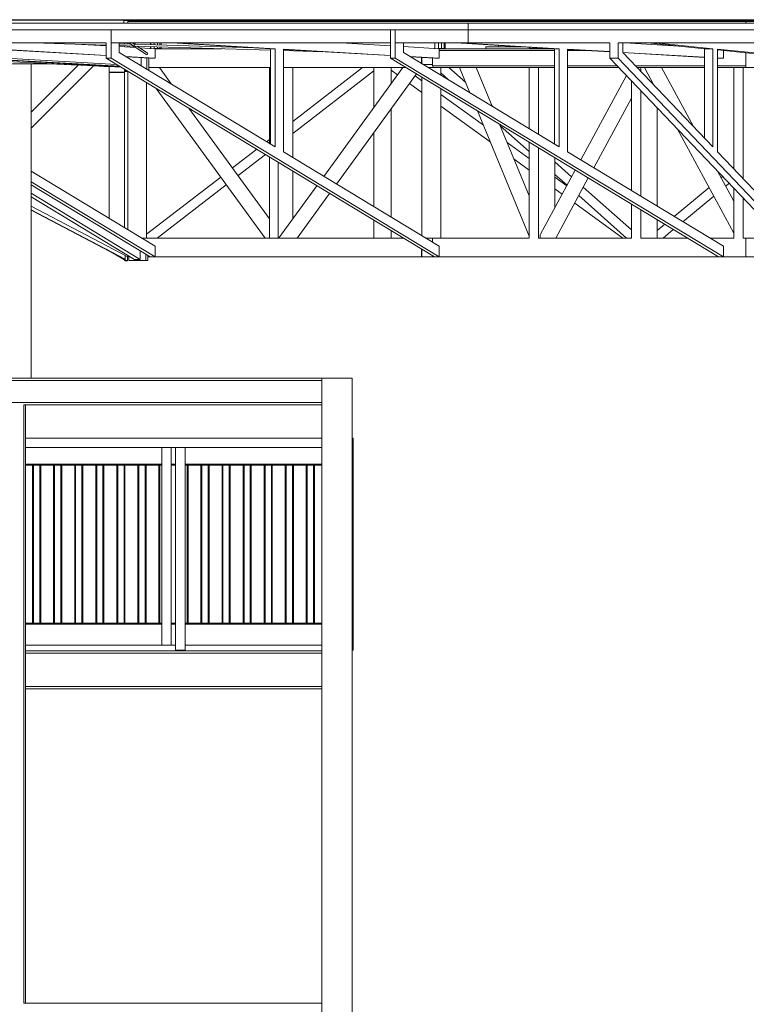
# Model space of a CAD drawing. Header units: centimetres. Extents: x -1589 to 108054, y -205274 to 31709.
# Tile 66 of 256: x 372 to 756, y -4440 to -3920. Entities that reach past the tile are written whole.
import ezdxf

# ---------------------------------------------------------------- set-up
doc = ezdxf.new("R2010")
doc.units = ezdxf.units.CM
doc.header["$LTSCALE"] = 0.01
doc.header["$MEASUREMENT"] = 0
for name, color, linetype, lineweight in [('2_barierki.ISTN_Nr_pióra__1', 8, 'Continuous', 0), ('2_lądowisko_IFC.ISTN_Nr_pióra__1', 8, 'Continuous', 9), ('2_stropy.K_IR_Nr_pióra__1', 8, 'Continuous', 9), ('Nowe_2_kładka_IFC.K_IR_Nr_pióra__84', 7, 'Continuous', 15), ('Nowe_2_stropy.K_IR_Nr_pióra__89', 7, 'Continuous', 9), ('Nowe_3_lądowisko.K_IR_Nr_pióra__84', 7, 'Continuous', 15)]:
    doc.layers.add(name, color=color, linetype=linetype, lineweight=lineweight)

msp = doc.modelspace()

# ---------------------------------------------------------------- linework, layer by layer
at = {"layer": '2_barierki.ISTN_Nr_pióra__1', "color": 8, "linetype": 'Continuous', "lineweight": 5, "ltscale": 0.1}
for p, q in [((375.2004, -4140.69177), (531.7004, -4140.69177)), ((548.26488, -4140.69177), (547.7004, -4140.69177)), ((548.26488, -4145.69177), (548.26488, -4140.69177)), ((375.2004, -4145.69177), (447.23587, -4145.69177)), ((447.23587, -4145.69177), (452.23587, -4145.69177)), ((447.23587, -4250.05833), (447.23587, -4145.69177)), ((452.23587, -4145.69177), (454.52407, -4145.69177)), ((452.23587, -4250.05833), (452.23587, -4145.69177)), ((454.52407, -4145.69177), (459.52407, -4145.69177)), ((454.52407, -4252.69177), (454.52407, -4145.69177)), ((459.52407, -4145.69177), (531.7004, -4145.69177)), ((459.52407, -4252.69177), (459.52407, -4145.69177)), ((547.7004, -4145.69177), (548.26488, -4145.69177)), ((548.26488, -4252.69177), (548.26488, -4145.69177)), ((375.2004, -4154.44177), (447.23587, -4154.44177)), ((375.2004, -4154.94177), (378.99629, -4154.94177)), ((378.99629, -4154.69177), (379.49629, -4154.69177)), ((378.99629, -4238.69177), (378.99629, -4154.69177)), ((379.49629, -4238.69177), (379.49629, -4154.69177)), ((379.49629, -4154.94177), (382.81921, -4154.94177)), ((382.81921, -4154.69177), (383.31921, -4154.69177)), ((382.81921, -4154.94177), (382.81921, -4154.69177)), ((382.81921, -4154.94177), (383.31921, -4154.94177)), ((382.81921, -4238.44177), (382.81921, -4154.94177)), ((383.31921, -4154.94177), (383.31921, -4154.69177)), ((383.31921, -4154.94177), (390.1074, -4154.94177)), ((383.31921, -4238.44177), (383.31921, -4154.94177)), ((390.1074, -4154.69177), (390.6074, -4154.69177)), ((390.1074, -4238.69177), (390.1074, -4154.69177)), ((390.6074, -4238.69177), (390.6074, -4154.69177)), ((390.6074, -4154.94177), (393.93032, -4154.94177)), ((393.93032, -4154.69177), (394.43032, -4154.69177)), ((393.93032, -4154.94177), (393.93032, -4154.69177)), ((393.93032, -4154.94177), (394.43032, -4154.94177)), ((393.93032, -4238.44177), (393.93032, -4154.94177)), ((394.43032, -4154.94177), (394.43032, -4154.69177)), ((394.43032, -4154.94177), (401.21851, -4154.94177)), ((394.43032, -4238.44177), (394.43032, -4154.94177)), ((401.21851, -4154.69177), (401.71851, -4154.69177)), ((401.21851, -4238.69177), (401.21851, -4154.69177)), ((401.71851, -4238.69177), (401.71851, -4154.69177)), ((401.71851, -4154.94177), (405.04143, -4154.94177)), ((405.04143, -4154.69177), (405.54143, -4154.69177)), ((405.04143, -4154.94177), (405.04143, -4154.69177)), ((405.04143, -4154.94177), (405.54143, -4154.94177)), ((405.04143, -4238.44177), (405.04143, -4154.94177)), ((405.54143, -4154.94177), (405.54143, -4154.69177)), ((405.54143, -4154.94177), (412.32962, -4154.94177)), ((405.54143, -4238.44177), (405.54143, -4154.94177)), ((412.32962, -4154.69177), (412.82962, -4154.69177)), ((412.32962, -4238.69177), (412.32962, -4154.69177)), ((412.82962, -4238.69177), (412.82962, -4154.69177)), ((412.82962, -4154.94177), (416.15254, -4154.94177)), ((416.15254, -4154.69177), (416.65254, -4154.69177)), ((416.15254, -4154.94177), (416.15254, -4154.69177)), ((416.15254, -4154.94177), (416.65254, -4154.94177)), ((416.15254, -4238.44177), (416.15254, -4154.94177)), ((416.65254, -4154.94177), (416.65254, -4154.69177)), ((416.65254, -4154.94177), (423.44073, -4154.94177)), ((416.65254, -4238.44177), (416.65254, -4154.94177)), ((423.44073, -4154.69177), (423.94073, -4154.69177)), ((423.44073, -4238.69177), (423.44073, -4154.69177)), ((423.94073, -4238.69177), (423.94073, -4154.69177)), ((423.94073, -4154.94177), (427.26365, -4154.94177)), ((427.26365, -4154.69177), (427.76365, -4154.69177)), ((427.26365, -4154.94177), (427.26365, -4154.69177)), ((427.26365, -4154.94177), (427.76365, -4154.94177)), ((427.26365, -4238.44177), (427.26365, -4154.94177)), ((427.76365, -4154.94177), (427.76365, -4154.69177)), ((427.76365, -4154.94177), (434.55184, -4154.94177)), ((427.76365, -4238.44177), (427.76365, -4154.94177)), ((434.55184, -4154.69177), (435.05184, -4154.69177)), ((434.55184, -4238.69177), (434.55184, -4154.69177)), ((435.05184, -4238.69177), (435.05184, -4154.69177)), ((435.05184, -4154.94177), (438.37476, -4154.94177)), ((438.37476, -4154.69177), (438.87476, -4154.69177)), ((438.37476, -4154.94177), (438.37476, -4154.69177)), ((438.37476, -4154.94177), (438.87476, -4154.94177)), ((438.37476, -4238.44177), (438.37476, -4154.94177)), ((438.87476, -4154.94177), (438.87476, -4154.69177)), ((438.87476, -4154.94177), (445.66295, -4154.94177)), ((438.87476, -4238.44177), (438.87476, -4154.94177)), ((445.66295, -4154.69177), (446.16295, -4154.69177)), ((445.66295, -4238.69177), (445.66295, -4154.69177)), ((446.16295, -4238.69177), (446.16295, -4154.69177)), ((446.16295, -4154.94177), (447.23587, -4154.94177)), ((452.23587, -4154.44177), (454.52407, -4154.44177)), ((452.23587, -4154.94177), (454.52407, -4154.94177)), ((459.52407, -4154.44177), (531.7004, -4154.44177)), ((459.52407, -4154.94177), (460.59699, -4154.94177)), ((460.59699, -4154.69177), (461.09699, -4154.69177)), ((460.59699, -4154.94177), (460.59699, -4154.69177)), ((460.59699, -4154.94177), (461.09699, -4154.94177)), ((460.59699, -4238.44177), (460.59699, -4154.94177)), ((461.09699, -4154.94177), (461.09699, -4154.69177)), ((461.09699, -4154.94177), (467.88517, -4154.94177)), ((461.09699, -4238.44177), (461.09699, -4154.94177)), ((467.88517, -4154.69177), (468.38517, -4154.69177)), ((467.88517, -4238.69177), (467.88517, -4154.69177)), ((468.38517, -4238.69177), (468.38517, -4154.69177)), ((468.38517, -4154.94177), (471.7081, -4154.94177)), ((471.7081, -4154.69177), (472.2081, -4154.69177)), ((471.7081, -4154.94177), (471.7081, -4154.69177)), ((471.7081, -4154.94177), (472.2081, -4154.94177)), ((471.7081, -4238.44177), (471.7081, -4154.94177)), ((472.2081, -4154.94177), (472.2081, -4154.69177)), ((472.2081, -4154.94177), (478.99629, -4154.94177)), ((472.2081, -4238.44177), (472.2081, -4154.94177)), ((478.99629, -4154.69177), (479.49629, -4154.69177)), ((478.99629, -4238.69177), (478.99629, -4154.69177)), ((479.49629, -4238.69177), (479.49629, -4154.69177)), ((479.49629, -4154.94177), (482.81921, -4154.94177)), ((482.81921, -4154.69177), (483.31921, -4154.69177)), ((482.81921, -4154.94177), (482.81921, -4154.69177)), ((482.81921, -4154.94177), (483.31921, -4154.94177)), ((482.81921, -4238.44177), (482.81921, -4154.94177)), ((483.31921, -4154.94177), (483.31921, -4154.69177)), ((483.31921, -4154.94177), (490.1074, -4154.94177)), ((483.31921, -4238.44177), (483.31921, -4154.94177)), ((490.1074, -4154.69177), (490.6074, -4154.69177)), ((490.1074, -4238.69177), (490.1074, -4154.69177)), ((490.6074, -4238.69177), (490.6074, -4154.69177)), ((490.6074, -4154.94177), (493.93032, -4154.94177)), ((493.93032, -4154.69177), (494.43032, -4154.69177)), ((493.93032, -4154.94177), (493.93032, -4154.69177)), ((493.93032, -4154.94177), (494.43032, -4154.94177)), ((493.93032, -4238.44177), (493.93032, -4154.94177)), ((494.43032, -4154.94177), (494.43032, -4154.69177)), ((494.43032, -4154.94177), (501.21851, -4154.94177)), ((494.43032, -4238.44177), (494.43032, -4154.94177)), ((501.21851, -4154.69177), (501.71851, -4154.69177)), ((501.21851, -4238.69177), (501.21851, -4154.69177)), ((501.71851, -4238.69177), (501.71851, -4154.69177)), ((501.71851, -4154.94177), (505.04143, -4154.94177)), ((505.04143, -4154.69177), (505.54143, -4154.69177)), ((505.04143, -4154.94177), (505.04143, -4154.69177)), ((505.04143, -4154.94177), (505.54143, -4154.94177)), ((505.04143, -4238.44177), (505.04143, -4154.94177)), ((505.54143, -4154.94177), (505.54143, -4154.69177)), ((505.54143, -4154.94177), (512.32962, -4154.94177)), ((505.54143, -4238.44177), (505.54143, -4154.94177)), ((512.32962, -4154.69177), (512.82962, -4154.69177)), ((512.32962, -4238.69177), (512.32962, -4154.69177)), ((512.82962, -4238.69177), (512.82962, -4154.69177)), ((512.82962, -4154.94177), (516.15254, -4154.94177)), ((516.15254, -4154.69177), (516.65254, -4154.69177)), ((516.15254, -4154.94177), (516.15254, -4154.69177)), ((516.15254, -4154.94177), (516.65254, -4154.94177)), ((516.15254, -4238.44177), (516.15254, -4154.94177)), ((516.65254, -4154.94177), (516.65254, -4154.69177)), ((516.65254, -4154.94177), (523.44073, -4154.94177)), ((516.65254, -4238.44177), (516.65254, -4154.94177)), ((523.44073, -4154.69177), (523.94073, -4154.69177)), ((523.44073, -4238.69177), (523.44073, -4154.69177)), ((523.94073, -4238.69177), (523.94073, -4154.69177)), ((523.94073, -4154.94177), (527.26365, -4154.94177)), ((527.26365, -4154.69177), (527.76365, -4154.69177)), ((527.26365, -4154.94177), (527.26365, -4154.69177)), ((527.26365, -4154.94177), (527.76365, -4154.94177)), ((527.26365, -4238.44177), (527.26365, -4154.94177)), ((527.76365, -4154.94177), (527.76365, -4154.69177)), ((527.76365, -4154.94177), (531.7004, -4154.94177)), ((527.76365, -4238.44177), (527.76365, -4154.94177)), ((375.2004, -4238.44177), (378.99629, -4238.44177)), ((375.2004, -4238.94177), (447.23587, -4238.94177)), ((378.99629, -4238.69177), (379.49629, -4238.69177)), ((379.49629, -4238.44177), (382.81921, -4238.44177)), ((382.81921, -4238.44177), (383.31921, -4238.44177)), ((382.81921, -4238.69177), (382.81921, -4238.44177)), ((382.81921, -4238.69177), (383.31921, -4238.69177)), ((383.31921, -4238.44177), (390.1074, -4238.44177)), ((383.31921, -4238.69177), (383.31921, -4238.44177)), ((390.1074, -4238.69177), (390.6074, -4238.69177)), ((390.6074, -4238.44177), (393.93032, -4238.44177)), ((393.93032, -4238.44177), (394.43032, -4238.44177)), ((393.93032, -4238.69177), (393.93032, -4238.44177)), ((393.93032, -4238.69177), (394.43032, -4238.69177)), ((394.43032, -4238.44177), (401.21851, -4238.44177)), ((394.43032, -4238.69177), (394.43032, -4238.44177)), ((401.21851, -4238.69177), (401.71851, -4238.69177)), ((401.71851, -4238.44177), (405.04143, -4238.44177)), ((405.04143, -4238.44177), (405.54143, -4238.44177)), ((405.04143, -4238.69177), (405.04143, -4238.44177)), ((405.04143, -4238.69177), (405.54143, -4238.69177)), ((405.54143, -4238.44177), (412.32962, -4238.44177)), ((405.54143, -4238.69177), (405.54143, -4238.44177)), ((412.32962, -4238.69177), (412.82962, -4238.69177)), ((412.82962, -4238.44177), (416.15254, -4238.44177)), ((416.15254, -4238.44177), (416.65254, -4238.44177)), ((416.15254, -4238.69177), (416.15254, -4238.44177)), ((416.15254, -4238.69177), (416.65254, -4238.69177)), ((416.65254, -4238.44177), (423.44073, -4238.44177)), ((416.65254, -4238.69177), (416.65254, -4238.44177)), ((423.44073, -4238.69177), (423.94073, -4238.69177)), ((423.94073, -4238.44177), (427.26365, -4238.44177)), ((427.26365, -4238.44177), (427.76365, -4238.44177)), ((427.26365, -4238.69177), (427.26365, -4238.44177)), ((427.26365, -4238.69177), (427.76365, -4238.69177)), ((427.76365, -4238.44177), (434.55184, -4238.44177)), ((427.76365, -4238.69177), (427.76365, -4238.44177)), ((434.55184, -4238.69177), (435.05184, -4238.69177)), ((435.05184, -4238.44177), (438.37476, -4238.44177)), ((438.37476, -4238.44177), (438.87476, -4238.44177)), ((438.37476, -4238.69177), (438.37476, -4238.44177)), ((438.37476, -4238.69177), (438.87476, -4238.69177)), ((438.87476, -4238.44177), (445.66295, -4238.44177)), ((438.87476, -4238.69177), (438.87476, -4238.44177)), ((445.66295, -4238.69177), (446.16295, -4238.69177)), ((446.16295, -4238.44177), (447.23587, -4238.44177)), ((452.23587, -4238.44177), (454.52407, -4238.44177)), ((452.23587, -4238.94177), (454.52407, -4238.94177)), ((459.52407, -4238.44177), (460.59699, -4238.44177)), ((459.52407, -4238.94177), (531.7004, -4238.94177)), ((460.59699, -4238.44177), (461.09699, -4238.44177)), ((460.59699, -4238.69177), (460.59699, -4238.44177)), ((460.59699, -4238.69177), (461.09699, -4238.69177)), ((461.09699, -4238.44177), (467.88517, -4238.44177)), ((461.09699, -4238.69177), (461.09699, -4238.44177)), ((467.88517, -4238.69177), (468.38517, -4238.69177)), ((468.38517, -4238.44177), (471.7081, -4238.44177)), ((471.7081, -4238.44177), (472.2081, -4238.44177)), ((471.7081, -4238.69177), (471.7081, -4238.44177)), ((471.7081, -4238.69177), (472.2081, -4238.69177)), ((472.2081, -4238.44177), (478.99629, -4238.44177)), ((472.2081, -4238.69177), (472.2081, -4238.44177)), ((478.99629, -4238.69177), (479.49629, -4238.69177)), ((479.49629, -4238.44177), (482.81921, -4238.44177)), ((482.81921, -4238.44177), (483.31921, -4238.44177)), ((482.81921, -4238.69177), (482.81921, -4238.44177)), ((482.81921, -4238.69177), (483.31921, -4238.69177)), ((483.31921, -4238.44177), (490.1074, -4238.44177)), ((483.31921, -4238.69177), (483.31921, -4238.44177)), ((490.1074, -4238.69177), (490.6074, -4238.69177)), ((490.6074, -4238.44177), (493.93032, -4238.44177)), ((493.93032, -4238.44177), (494.43032, -4238.44177)), ((493.93032, -4238.69177), (493.93032, -4238.44177)), ((493.93032, -4238.69177), (494.43032, -4238.69177)), ((494.43032, -4238.44177), (501.21851, -4238.44177)), ((494.43032, -4238.69177), (494.43032, -4238.44177)), ((501.21851, -4238.69177), (501.71851, -4238.69177)), ((501.71851, -4238.44177), (505.04143, -4238.44177)), ((505.04143, -4238.44177), (505.54143, -4238.44177)), ((505.04143, -4238.69177), (505.04143, -4238.44177)), ((505.04143, -4238.69177), (505.54143, -4238.69177)), ((505.54143, -4238.44177), (512.32962, -4238.44177)), ((505.54143, -4238.69177), (505.54143, -4238.44177)), ((512.32962, -4238.69177), (512.82962, -4238.69177)), ((512.82962, -4238.44177), (516.15254, -4238.44177)), ((516.15254, -4238.44177), (516.65254, -4238.44177)), ((516.15254, -4238.69177), (516.15254, -4238.44177)), ((516.15254, -4238.69177), (516.65254, -4238.69177)), ((516.65254, -4238.44177), (523.44073, -4238.44177)), ((516.65254, -4238.69177), (516.65254, -4238.44177)), ((523.44073, -4238.69177), (523.94073, -4238.69177)), ((523.94073, -4238.44177), (527.26365, -4238.44177)), ((527.26365, -4238.44177), (527.76365, -4238.44177)), ((527.26365, -4238.69177), (527.26365, -4238.44177)), ((527.26365, -4238.69177), (527.76365, -4238.69177)), ((527.76365, -4238.44177), (531.7004, -4238.44177)), ((527.76365, -4238.69177), (527.76365, -4238.44177)), ((454.52407, -4252.69177), (459.52407, -4252.69177)), ((547.7004, -4252.69177), (548.26488, -4252.69177))]:
    msp.add_line(p, q, dxfattribs=at)
at = {"layer": '2_lądowisko_IFC.ISTN_Nr_pióra__1', "color": 8, "linetype": 'Continuous', "lineweight": 5, "ltscale": 0.1}
for p, q in [((417.9255, -3925.05783), (270.4369, -3925.05794)), ((352.2004, -3920.05833), (427.2004, -3920.05833)), ((417.9255, -3925.05783), (420.42535, -3925.05783)), ((420.42535, -3925.05783), (567.91913, -3925.05782)), ((420.42535, -3925.05783), (420.42535, -3932.05782)), ((427.2004, -3921.50777), (427.2004, -3920.05833)), ((429.20039, -3920.65833), (429.20039, -3921.50777)), ((755.42845, -3920.65833), (429.20039, -3920.65833)), ((567.91913, -3932.05782), (567.91913, -3925.05782)), ((567.92153, -3925.05783), (567.92153, -3932.05782)), ((567.92153, -3925.05783), (570.41631, -3925.05783)), ((570.41631, -3932.05782), (570.41631, -3925.05782)), ((608.99943, -3925.05782), (570.41631, -3925.05782)), ((570.42137, -3932.05782), (570.42138, -3925.05783)), ((608.99943, -3925.05782), (608.99946, -3932.05782)), ((683.74359, -3925.05783), (608.99943, -3925.05782)), ((683.74359, -3925.05783), (688.0738, -3925.05783)), ((688.0738, -3925.05783), (843.86323, -3925.05783)), ((755.42845, -3921.50777), (755.42845, -3920.65833)), ((755.42845, -3920.65833), (1243.90651, -3920.65833)), ((417.92549, -3932.05794), (270.4369, -3932.05794)), ((361.36934, -3935.31407), (417.92548, -3938.57928)), ((361.36934, -3935.4584), (417.92548, -3938.7236)), ((417.92549, -3933.21807), (379.43877, -3932.05794)), ((405.03821, -3932.8296), (417.92549, -3933.57369)), ((417.92549, -3932.21801), (412.61523, -3932.05794)), ((417.92548, -3940.05834), (417.92549, -3932.05794)), ((420.42533, -3940.05834), (420.42535, -3932.05782)), ((567.91913, -3932.05782), (420.42535, -3932.05782)), ((424.75554, -3937.03609), (424.75556, -3932.05782)), ((432.47484, -3933.65664), (424.75555, -3933.42395)), ((424.75555, -3933.96805), (433.56872, -3934.47691)), ((430.82398, -3932.60682), (424.75556, -3932.4239)), ((429.20909, -3932.55814), (429.20909, -3932.05782)), ((429.20909, -3934.22519), (429.20909, -3933.5582)), ((432.11948, -3933.48949), (430.01822, -3932.05782)), ((430.40909, -3932.59431), (430.40909, -3932.32414)), ((430.40909, -3934.29448), (430.40909, -3933.59437)), ((432.8428, -3932.80415), (431.74741, -3932.05782)), ((432.00909, -3932.23612), (432.00909, -3932.05782)), ((432.00909, -3934.38686), (432.00909, -3933.6426)), ((432.11948, -3933.48949), (432.47484, -3933.65664)), ((438.94697, -3938.1413), (432.35971, -3933.65317)), ((432.47484, -3933.65664), (432.81222, -3933.51037)), ((504.52977, -3935.82863), (432.47484, -3933.65664)), ((495.99422, -3934.57128), (432.63322, -3932.66136)), ((432.81222, -3933.51037), (432.96463, -3933.15726)), ((432.96463, -3933.15726), (432.8428, -3932.80415)), ((433.20909, -3932.67871), (433.20909, -3932.05782)), ((433.20909, -3934.45615), (433.20909, -3934.23188)), ((433.56619, -3934.47629), (433.20909, -3934.23294)), ((439.69211, -3937.47083), (434.16895, -3933.7077)), ((435.45725, -3934.58547), (435.45802, -3934.58552)), ((435.45802, -3934.58599), (443.63857, -3935.05833)), ((441.2921, -3932.92237), (441.2921, -3932.05782)), ((441.2921, -3934.92284), (441.2921, -3933.92242)), ((441.41198, -3932.92598), (441.41198, -3932.05782)), ((441.41198, -3934.92977), (441.41198, -3933.92603)), ((442.94189, -3935.0181), (443.21198, -3935.0181)), ((443.21198, -3932.98024), (443.21198, -3932.05782)), ((443.21198, -3935.0181), (443.21198, -3933.98029)), ((443.21198, -3935.0181), (443.94063, -3935.0181)), ((443.63857, -3935.05782), (443.64729, -3935.05833)), ((443.63857, -3940.06379), (443.63857, -3935.05833)), ((443.63857, -3935.05833), (478.97532, -3935.05833)), ((443.94063, -3935.0181), (444.85121, -3935.0181)), ((444.85121, -3933.02965), (444.85121, -3932.05782)), ((444.85121, -3935.0181), (444.85121, -3934.02971)), ((444.85121, -3935.0181), (446.23685, -3935.0181)), ((446.23685, -3933.07142), (446.23685, -3932.05782)), ((446.23685, -3935.0181), (446.23685, -3934.07147)), ((446.23685, -3935.0181), (446.79596, -3935.0181)), ((446.79596, -3933.08827), (446.79596, -3932.05782)), ((446.79596, -3935.0181), (446.79596, -3934.08833)), ((452.45901, -3932.05782), (504.52977, -3935.06407)), ((454.95886, -3932.05782), (507.02962, -3935.06407)), ((491.2921, -3934.42954), (491.2921, -3934.29981)), ((491.41198, -3934.43316), (491.41198, -3934.30673)), ((493.21198, -3934.48741), (493.21198, -3934.41065)), ((494.85121, -3934.53683), (494.85121, -3934.50529)), ((504.52977, -3985.39324), (504.52977, -3935.06407)), ((507.02962, -3935.06407), (504.52977, -3935.06407)), ((507.02962, -3986.90858), (507.02962, -3935.06407)), ((511.35983, -3989.53345), (511.35983, -3935.31407)), ((511.35983, -3935.31407), (567.92151, -3938.5796)), ((511.35983, -3935.4584), (567.92151, -3938.72392)), ((541.67133, -3932.05782), (567.92152, -3933.57335)), ((543.21199, -3932.14677), (543.21199, -3932.05782)), ((544.85122, -3932.24141), (544.85122, -3932.05782)), ((546.23686, -3932.32141), (546.23686, -3932.05782)), ((546.79597, -3932.35369), (546.79597, -3932.05782)), ((567.91913, -3932.05782), (567.92152, -3932.05782)), ((567.9215, -3940.05834), (567.92153, -3932.05782)), ((608.99946, -3932.05782), (570.41631, -3932.05782)), ((570.42135, -3940.05834), (570.42137, -3932.05782)), ((574.75157, -3937.03609), (574.75159, -3932.05782)), ((574.75158, -3933.96768), (593.64259, -3935.05833)), ((591.29211, -3934.92262), (591.29211, -3932.05782)), ((591.41199, -3934.92955), (591.41199, -3932.05782)), ((592.94585, -3935.0181), (593.21199, -3935.0181)), ((593.21199, -3935.0181), (593.21199, -3932.05782)), ((593.21199, -3935.0181), (593.94064, -3935.0181)), ((593.64259, -3935.05833), (654.4263, -3935.05833)), ((593.64259, -3936.04283), (593.64259, -3935.05833)), ((593.94064, -3935.0181), (594.85122, -3935.0181)), ((594.85122, -3935.0181), (594.85122, -3932.05782)), ((594.85122, -3935.0181), (596.23686, -3935.0181)), ((596.23686, -3935.0181), (596.23686, -3932.05782)), ((596.23686, -3935.0181), (596.79597, -3935.0181)), ((596.79597, -3935.0181), (596.79597, -3932.05782)), ((602.45504, -3932.05782), (654.52579, -3935.06407)), ((604.95489, -3932.05782), (657.02564, -3935.06407)), ((683.74358, -3932.05782), (608.99946, -3932.05782)), ((618.30043, -3934.15833), (618.30043, -3935.05833)), ((638.83753, -3934.15833), (618.30043, -3934.15833)), ((624.90042, -3933.35368), (624.90043, -3934.15833)), ((641.29211, -3935.0181), (641.29211, -3934.30004)), ((641.29211, -3935.0181), (641.41199, -3935.0181)), ((641.41199, -3935.0181), (641.41199, -3934.30696)), ((641.41199, -3935.0181), (643.21199, -3935.0181)), ((643.21199, -3935.0181), (643.21199, -3934.41088)), ((643.21199, -3935.0181), (643.94064, -3935.0181)), ((643.94064, -3935.0181), (644.85122, -3935.0181)), ((644.85122, -3935.0181), (644.85122, -3934.50552)), ((644.85122, -3935.0181), (646.23686, -3935.0181)), ((646.23686, -3935.0181), (646.23686, -3934.58552)), ((646.23686, -3935.0181), (646.79597, -3935.0181)), ((646.79597, -3935.0181), (646.79597, -3934.6178)), ((654.52579, -3985.39324), (654.52579, -3935.06407)), ((657.02564, -3935.06407), (654.52579, -3935.06407)), ((657.02564, -3986.90858), (657.02564, -3935.06407)), ((661.35586, -3989.53345), (661.35586, -3935.31407)), ((661.35586, -3935.31407), (683.74358, -3936.6066)), ((661.35586, -3935.4584), (683.74358, -3936.75093)), ((683.74357, -3940.05834), (683.74358, -3932.05782)), ((688.07379, -3940.05834), (688.0738, -3932.05782)), ((843.8632, -3932.05782), (688.0738, -3932.05782)), ((690.57364, -3937.03609), (690.57365, -3932.05782)), ((691.66735, -3932.05782), (720.08628, -3933.69856)), ((693.21199, -3932.147), (693.21199, -3932.05782)), ((694.85123, -3932.24164), (694.85123, -3932.05782)), ((696.23687, -3932.32164), (696.23687, -3932.05782)), ((696.79598, -3932.35392), (696.79598, -3932.05782)), ((703.67992, -3932.05782), (733.74057, -3935.06407)), ((708.01013, -3932.05782), (738.07078, -3935.06407)), ((733.74057, -3982.36181), (733.74057, -3935.06407)), ((738.07078, -3935.06407), (733.74057, -3935.06407)), ((738.07078, -3986.90858), (738.07078, -3935.06407)), ((740.57063, -3989.53345), (740.57063, -3935.31407)), ((740.57063, -3935.31407), (788.07122, -3940.06442)), ((417.92548, -3940.05834), (591.13703, -4045.05487)), ((420.42533, -3940.05834), (417.92548, -3940.05834)), ((420.42533, -3940.05834), (593.63703, -4045.05496)), ((424.75554, -3937.03609), (507.02962, -3986.90858)), ((428.28831, -3939.17756), (443.63857, -3940.06379)), ((428.55146, -3939.33708), (441.13857, -3940.06378)), ((438.94697, -3938.1413), (439.29869, -3938.30674)), ((439.30224, -3938.30839), (439.66153, -3938.17705)), ((439.66153, -3938.17705), (439.82301, -3937.83012)), ((439.82301, -3937.83012), (439.69211, -3937.47083)), ((443.63857, -3940.06379), (441.13857, -3940.06378)), ((532.24083, -3936.66394), (511.35983, -3936.03451)), ((567.9215, -3940.05834), (741.13704, -4045.05728)), ((570.42135, -3940.05834), (567.9215, -3940.05834)), ((570.42135, -3940.05834), (743.63704, -4045.05737)), ((574.75157, -3937.03609), (657.02564, -3986.90858)), ((578.28492, -3939.17791), (593.63703, -3940.06425)), ((578.54807, -3939.33743), (591.13703, -3940.06424)), ((584.37587, -3942.8701), (584.37587, -3939.67389)), ((584.4104, -3939.67589), (584.4104, -3942.89103)), ((590.14937, -3940.00722), (590.14937, -3944.05833)), ((593.63703, -3940.06425), (591.13703, -3940.06424)), ((593.63703, -3936.05833), (593.64259, -3936.04283)), ((593.63703, -3936.05833), (654.52579, -3936.05833)), ((593.63703, -3940.06425), (593.63703, -3936.05833)), ((661.35586, -3936.05833), (671.74716, -3936.05833)), ((683.74357, -3940.05834), (783.741, -4045.05667)), ((688.07379, -3940.05834), (683.74357, -3940.05834)), ((688.07379, -3940.05834), (788.07122, -4045.05667)), ((690.57364, -3937.00093), (733.74057, -3939.49312)), ((690.57364, -3937.03609), (738.07078, -3986.90858)), ((690.68365, -3937.1516), (733.74057, -3939.63745)), ((740.57063, -3935.74712), (783.741, -3940.06442)), ((740.57063, -3939.88745), (743.63704, -3940.06448)), ((740.57063, -3940.03177), (741.13704, -3940.06447)), ((743.63704, -3940.06448), (741.13704, -3940.06447)), ((743.63704, -3936.05833), (743.68253, -3936.05833)), ((743.63704, -3940.06448), (743.63704, -3936.05833)), ((755.42846, -3944.05833), (755.42846, -3937.23299)), ((378.2004, -3943.05833), (366.2004, -3943.05833)), ((378.2004, -3943.05833), (378.2004, -4109.05833)), ((378.2004, -3943.05833), (389.04745, -3943.05833)), ((440.36606, -3945.05833), (504.52977, -3945.05833)), ((445.93785, -3945.05833), (452.208, -3953.67709)), ((504.08341, -3945.05833), (504.08341, -3985.12267)), ((511.35983, -3945.05833), (576.16993, -3945.05833)), ((516.37764, -3945.05833), (516.37764, -3992.57512)), ((553.145, -3945.05833), (516.37764, -3973.45011)), ((574.52319, -3945.05833), (532.73933, -4002.49317)), ((559.2104, -3966.10683), (559.2104, -3945.11254)), ((568.2104, -3953.7357), (568.2104, -3945.05833)), ((585.34626, -3943.45833), (590.14937, -3943.45833)), ((587.98576, -3945.05833), (591.30407, -3945.05833)), ((590.14937, -3944.05833), (590.48757, -3944.76543)), ((590.14937, -3944.05833), (654.52579, -3944.05833)), ((590.48757, -3944.76543), (591.30407, -3945.05833)), ((591.30407, -3945.05833), (604.55869, -3945.05833)), ((594.4104, -3948.95278), (594.4104, -3945.05833)), ((607.63765, -3952.92854), (598.79153, -3945.05833)), ((609.85745, -3958.3164), (604.39512, -3945.05833)), ((606.1136, -3945.05833), (604.55869, -3945.05833)), ((606.1136, -3945.05833), (641.08861, -3945.05833)), ((621.60044, -3965.43471), (613.20537, -3945.05833)), ((641.08861, -3945.05833), (641.08861, -3977.24795)), ((646.08861, -3945.05833), (641.08861, -3945.05833)), ((646.08861, -3945.05833), (646.08861, -3980.27882)), ((646.95464, -3945.05833), (646.08861, -3945.05833)), ((646.95464, -3945.05833), (654.52579, -3945.05833)), ((661.35586, -3944.05833), (687.55305, -3944.05833)), ((661.35586, -3945.05833), (688.50542, -3945.05833)), ((697.26142, -3944.05833), (733.74057, -3944.05833)), ((700.08861, -3945.05833), (698.21379, -3945.05833)), ((700.08861, -3945.05833), (700.08861, -3947.02691)), ((700.95464, -3945.05833), (700.08861, -3945.05833)), ((700.95464, -3945.05833), (733.74057, -3945.05833)), ((701.95419, -3945.05833), (702.08751, -3945.3723)), ((702.08751, -3945.3723), (706.76857, -3954.04093)), ((703.89759, -3945.05833), (702.13135, -3945.05833)), ((704.17563, -3945.05833), (703.89759, -3945.05833)), ((704.51682, -3945.05833), (704.17563, -3945.05833)), ((704.86921, -3945.05833), (704.51682, -3945.05833)), ((705.17916, -3945.05833), (704.86921, -3945.05833)), ((711.03918, -3945.05833), (727.83401, -3976.15987)), ((740.57063, -3944.05833), (755.42846, -3944.05833)), ((740.57063, -3945.05833), (749.08862, -3945.05833)), ((749.08862, -3945.05833), (749.08862, -3998.47742)), ((754.08862, -3945.05833), (749.08862, -3945.05833)), ((754.08862, -3945.05833), (754.08862, -4003.72747)), ((754.95464, -3945.05833), (754.08862, -3945.05833)), ((754.95464, -3945.05833), (755.42846, -3945.05833)), ((755.42846, -3944.05833), (755.42846, -3945.05833)), ((755.42846, -3945.05833), (831.7004, -3945.05833)), ((429.2104, -4030.65701), (429.2104, -3946.89898)), ((559.2104, -3946.69184), (516.37764, -3979.76734)), ((581.71677, -3948.42068), (539.42895, -4006.54825)), ((571.70415, -3948.9333), (568.2104, -3946.40344)), ((584.4104, -3951.96086), (580.9593, -3949.46188)), ((584.4104, -4033.81489), (584.4104, -3950.05349)), ((598.2899, -3951.30444), (594.4104, -3947.85293)), ((668.35161, -3993.7741), (692.43183, -3949.1811)), ((439.2104, -4035.05833), (439.2104, -3952.96073)), ((444.28503, -3956.03684), (501.77318, -4035.05833)), ((584.4104, -3958.13407), (578.01784, -3953.50513)), ((594.4104, -4035.05833), (594.4104, -3956.11525)), ((695.08861, -3951.97074), (695.08861, -4009.98141)), ((616.94523, -3975.51975), (594.4104, -3959.20199)), ((675.22344, -3997.93963), (695.08861, -3961.15228)), ((700.08861, -3957.22079), (700.08861, -4013.01228)), ((461.52933, -3966.48991), (504.08341, -4024.98347)), ((620.56998, -3984.31769), (594.4104, -3965.3752)), ((621.89587, -3965.61379), (621.54597, -3965.30249)), ((708.74887, -3966.31415), (708.74887, -4018.26191)), ((568.2104, -4023.99485), (568.2104, -3966.98613)), ((641.08861, -4034.12016), (613.79069, -3967.86309)), ((641.08861, -4012.73606), (625.53368, -3974.9814)), ((641.08861, -3989.38158), (625.89874, -3975.86746)), ((559.2104, -4018.53928), (559.2104, -3979.35727)), ((719.48167, -3977.5837), (749.08862, -4032.41137)), ((504.08341, -3982.94372), (502.5026, -3984.16442)), ((641.08861, -3993.00228), (629.50143, -3984.61186)), ((641.08861, -3984.41041), (641.08861, -4035.05833)), ((646.08861, -3987.44129), (646.08861, -4035.05833)), ((497.3063, -3988.17701), (484.50063, -3998.06556)), ((501.88939, -3990.95517), (487.44329, -4002.11046)), ((504.08341, -3992.28513), (504.08341, -4035.05833)), ((511.35983, -3989.53345), (593.63703, -4039.40784)), ((654.74886, -3992.69092), (654.74886, -4018.96436)), ((661.35586, -3989.53345), (743.63704, -4039.41025)), ((740.57063, -3989.53345), (788.07122, -4039.40955)), ((508.58341, -3995.01292), (508.58341, -4035.05833)), ((641.08861, -3999.17549), (633.12618, -3993.4098)), ((663.54757, -4002.67046), (654.74886, -3994.84243)), ((748.66145, -3998.02889), (749.08862, -3997.67528)), ((378.2004, -3999.73602), (443.63857, -4039.40301)), ((478.32836, -4002.83179), (439.2104, -4033.03871)), ((516.37764, -3999.73758), (516.37764, -4024.98347)), ((647.15755, -4033.02235), (665.4377, -3999.17022)), ((661.10645, -4007.19105), (654.74886, -4001.53483)), ((660.9875, -4007.41133), (654.74886, -4002.89385)), ((740.54711, -3999.70264), (749.08862, -4015.52023)), ((742.42922, -4003.18802), (743.23289, -4002.52273)), ((378.2004, -4005.38314), (443.63857, -4045.05013)), ((378.2004, -4006.89848), (441.13857, -4045.05004)), ((481.27103, -4006.87669), (444.77581, -4035.05833)), ((529.12329, -4007.46368), (509.21934, -4034.82305)), ((655.17934, -4035.05833), (672.30953, -4003.33576)), ((695.08861, -4030.73188), (669.70878, -4008.15196)), ((717.68003, -4023.67576), (736.12577, -4008.40611)), ((744.8515, -4007.67373), (746.6895, -4006.15221)), ((535.81291, -4011.51876), (518.68787, -4035.05833)), ((658.59103, -4011.84923), (654.74886, -4009.06706)), ((692.42927, -4035.05833), (667.26766, -4012.67255)), ((722.2065, -4026.41959), (738.54805, -4012.89182)), ((749.08862, -4008.67131), (749.08862, -4035.05833)), ((378.2004, -4018.27942), (429.20039, -4045.05307)), ((690.6428, -4035.05833), (665.14824, -4016.59739)), ((695.08861, -4017.14387), (695.08861, -4035.05833)), ((754.08862, -4013.92136), (754.08862, -4035.05833)), ((700.08861, -4020.17475), (700.08861, -4035.05833)), ((559.2104, -4035.05833), (559.2104, -4025.70174)), ((708.74887, -4025.42438), (708.74887, -4035.05833)), ((708.74887, -4031.06911), (712.68525, -4027.81051)), ((568.2104, -4035.05833), (568.2104, -4031.15731)), ((646.95463, -4033.79329), (647.00736, -4033.37606)), ((646.95463, -4033.79329), (646.95463, -4035.05833)), ((647.00736, -4033.37606), (647.15755, -4033.02235)), ((711.77091, -4035.05833), (717.21172, -4030.55435)), ((436.4712, -4035.05833), (574.64586, -4035.05833)), ((443.63857, -4045.05013), (443.63857, -4039.40301)), ((509.10714, -4035.05833), (509.21934, -4034.82305)), ((509.10714, -4035.05833), (509.1271, -4035.05833)), ((509.1271, -4035.05833), (509.34462, -4035.05833)), ((509.34462, -4035.05833), (511.46323, -4035.05833)), ((511.46323, -4035.05833), (509.69103, -4035.05833)), ((511.46323, -4035.05833), (511.78622, -4035.05833)), ((511.78622, -4035.05833), (512.16551, -4035.05833)), ((512.16551, -4035.05833), (512.54337, -4035.05833)), ((512.54337, -4035.05833), (512.86225, -4035.05833)), ((586.46169, -4035.05833), (590.14936, -4035.05833)), ((590.14936, -4035.05833), (590.14936, -4037.2937)), ((590.14936, -4035.05833), (641.08861, -4035.05833)), ((593.63703, -4045.05496), (593.63703, -4039.40784)), ((646.08861, -4035.05833), (695.08861, -4035.05833)), ((700.08861, -4035.05833), (724.64188, -4035.05833)), ((736.45772, -4035.05833), (749.08862, -4035.05833)), ((743.63704, -4045.05737), (743.63704, -4039.41025)), ((754.08862, -4035.05833), (755.42846, -4035.05833)), ((755.42846, -4035.05833), (755.42846, -4045.05833)), ((755.42846, -4035.05833), (774.21886, -4035.05833)), ((429.20039, -4045.05833), (429.20039, -4044.15719)), ((584.37587, -4045.05833), (584.37587, -4040.95642)), ((584.4104, -4040.97735), (584.4104, -4043.45833)), ((584.4104, -4043.45833), (584.4104, -4044.07062)), ((584.4104, -4044.07062), (584.4104, -4044.5897)), ((584.4104, -4044.5897), (584.4104, -4044.93653)), ((590.14936, -4044.45616), (590.14936, -4045.05833)), ((429.20039, -4045.05833), (429.8185, -4045.05833)), ((439.85784, -4045.05833), (584.37587, -4045.05833)), ((443.63857, -4045.05013), (441.13857, -4045.05004)), ((584.4104, -4045.05833), (584.37587, -4045.05833)), ((584.4104, -4044.93653), (584.4104, -4045.05833)), ((584.4104, -4045.05833), (590.14936, -4045.05833)), ((590.14936, -4045.05833), (741.13704, -4045.05728)), ((590.14936, -4045.05833), (601.69636, -4045.05833)), ((593.63703, -4045.05496), (591.13703, -4045.05487)), ((601.69636, -4045.05833), (743.63704, -4045.05833)), ((743.63704, -4045.05737), (741.13704, -4045.05728)), ((743.63704, -4045.05737), (755.42846, -4045.05833)), ((743.63889, -4045.0585), (755.42846, -4045.05833)), ((755.42846, -4045.05833), (831.7004, -4045.05833)), ((531.7004, -4109.05833), (12.7004, -4109.05833)), ((531.7004, -4110.25833), (12.7004, -4110.25833)), ((531.7004, -5221.05833), (531.7004, -4109.05833)), ((531.7004, -4109.05833), (547.7004, -4109.05833)), ((547.7004, -5221.05833), (547.7004, -4109.05833)), ((531.7004, -4121.85833), (12.7004, -4121.85833)), ((374.4004, -4439.05833), (374.4004, -4123.05833)), ((531.7004, -4123.05833), (374.4004, -4123.05833)), ((375.2004, -4439.05833), (375.2004, -4123.05833)), ((375.2004, -4250.05833), (454.52407, -4250.05833)), ((459.52407, -4250.05833), (531.7004, -4250.05833)), ((375.2004, -4253.05833), (531.7004, -4253.05833)), ((375.2004, -4254.20833), (531.7004, -4254.20833)), ((375.2004, -4271.90833), (531.7004, -4271.90833)), ((375.2004, -4273.05833), (531.7004, -4273.05833)), ((531.7004, -4439.05833), (374.4004, -4439.05833))]:
    msp.add_line(p, q, dxfattribs=at)
at = {"layer": '2_stropy.K_IR_Nr_pióra__1', "color": 8, "linetype": 'Continuous', "lineweight": 5, "ltscale": 0.1}
msp.add_line((624.90023, -3933.35368), (624.90023, -3933.35367), dxfattribs=at)
at = {"layer": 'Nowe_2_kładka_IFC.K_IR_Nr_pióra__84', "color": 8, "linetype": 'Continuous', "lineweight": 5, "ltscale": 0.1}
for p, q in [((427.50109, -3932.50666), (427.50108, -3932.05782)), ((427.50114, -3934.12658), (427.50112, -3933.50671)), ((427.5021, -3932.50666), (427.5021, -3932.50669)), ((427.50215, -3934.12658), (427.50215, -3934.12664)), ((427.50375, -3932.05782), (427.50377, -3932.50674)), ((427.5038, -3933.50679), (427.50381, -3934.12673)), ((361.36934, -3939.87495), (423.53834, -3943.46071)), ((361.36934, -3940.69891), (425.04056, -3944.37132)), ((436.32686, -3944.05033), (436.32697, -3939.78599)), ((439.32681, -3945.86883), (439.32696, -3939.95919)), ((440.36602, -3946.49877), (440.36619, -3940.01919)), ((361.36934, -3940.8826), (425.37546, -3944.57433)), ((361.36934, -3941.67683), (425.90614, -3944.89602)), ((378.2004, -3968.60265), (403.03913, -3943.75623)), ((378.2004, -3977.08989), (411.12074, -3944.15936)), ((378.2004, -3977.11202), (411.14181, -3944.16041)), ((388.07246, -3943.05832), (388.08995, -3943.0592)), ((388.08995, -3943.05832), (402.99362, -3943.80174)), ((388.46179, -3943.05832), (388.47927, -3943.0592)), ((388.47927, -3943.05832), (403.01212, -3943.78324)), ((411.0954, -3944.20674), (411.09569, -3944.20676)), ((411.09569, -3944.20588), (419.50145, -3944.62517)), ((411.11389, -3944.18824), (411.11418, -3944.18826)), ((411.11418, -3944.18739), (419.50145, -3944.60575)), ((419.50154, -3947.41789), (419.50145, -3944.57741)), ((425.90614, -3944.89689), (425.90771, -3944.89697)), ((427.50036, -3946.8938), (427.50023, -3945.86231)), ((419.50154, -3947.41789), (427.50154, -3947.41766)), ((419.50155, -3947.71789), (419.50154, -3947.41789)), ((419.50155, -3947.71789), (427.50155, -3947.71766)), ((427.50163, -3947.71875), (419.50163, -3947.71899)), ((419.50255, -3947.71899), (419.50483, -4024.77374)), ((427.8984, -3946.89375), (427.50036, -3946.8938)), ((427.50154, -3947.41766), (427.50152, -3946.89475)), ((427.50155, -3947.71766), (427.50154, -3947.41766)), ((427.8984, -3946.89677), (427.50161, -3946.89681)), ((427.89841, -3946.90607), (427.50161, -3946.90612)), ((427.50163, -3947.71875), (427.50163, -3947.71766)), ((427.50255, -3947.71875), (427.50498, -4029.62322)), ((427.89841, -3946.90908), (427.50261, -3946.90913)), ((427.50303, -3946.92657), (427.50303, -3946.90913)), ((427.89841, -3946.92653), (427.50303, -3946.92657)), ((427.50419, -3946.92752), (427.50664, -4029.62424)), ((427.89841, -3946.92954), (427.50428, -3946.92958)), ((427.89842, -3946.98946), (427.89831, -3946.10362)), ((429.09842, -3946.98932), (427.89842, -3946.98946)), ((429.09864, -3946.99205), (427.89864, -3946.9922)), ((427.90329, -3947.01891), (427.90329, -3946.99218)), ((429.10329, -3947.01877), (427.90329, -3947.01891)), ((429.10352, -3947.02151), (427.90352, -3947.02165)), ((427.90488, -3947.03841), (427.90488, -3947.02165)), ((429.10488, -3947.03827), (427.90488, -3947.03841)), ((429.10511, -3947.04101), (427.90511, -3947.04115)), ((429.09842, -3946.98932), (429.0984, -3946.83108)), ((429.09864, -3946.98932), (429.09864, -3946.99205)), ((429.10036, -3946.89361), (429.10035, -3946.83226)), ((429.1006, -3946.89361), (429.1006, -3946.89662)), ((429.10136, -3946.90593), (429.10136, -3946.89662)), ((429.1016, -3946.90593), (429.10161, -3946.90894)), ((429.10303, -3946.92638), (429.10302, -3946.83388)), ((429.10327, -3946.92638), (429.10327, -3946.9294)), ((429.10329, -3947.01877), (429.10328, -3946.9294)), ((429.10352, -3947.01877), (429.10352, -3947.02151)), ((429.10488, -3947.03827), (429.10486, -3946.835)), ((429.10511, -3947.03827), (429.10511, -3947.04101)), ((429.32666, -3946.96945), (429.32666, -3946.99241)), ((429.32666, -3946.99241), (429.36456, -3946.99242)), ((435.81842, -4046.35111), (378.2004, -4011.42736)), ((432.81839, -4046.35015), (378.2004, -4013.24479)), ((427.89833, -4046.29438), (378.2004, -4020.21177)), ((419.81229, -4042.15178), (378.2004, -4020.31291)), ((420.19595, -4042.37236), (378.2004, -4020.33213)), ((417.80666, -4040.99868), (417.82749, -4041.01065)), ((417.82749, -4041.00961), (427.50157, -4046.57157)), ((418.19575, -4041.20288), (418.21658, -4041.21485)), ((418.21658, -4041.21381), (427.50139, -4046.55197)), ((419.83088, -4042.16247), (419.81229, -4042.15271)), ((420.21454, -4042.38305), (420.19595, -4042.37329)), ((427.89842, -4046.9053), (427.89812, -4044.36941)), ((429.81851, -4044.53185), (429.81845, -4046.96128)), ((435.81842, -4046.35111), (435.81873, -4041.82528)), ((438.81857, -4046.96375), (438.81865, -4043.64375)), ((439.85779, -4046.96369), (439.85786, -4044.2737)), ((427.50136, -4046.93674), (427.50126, -4046.08663)), ((429.10136, -4046.93655), (427.50136, -4046.93674)), ((429.10161, -4046.93956), (427.50161, -4046.93975)), ((427.50303, -4046.9572), (427.50303, -4046.93975)), ((429.10303, -4046.95701), (427.50303, -4046.9572)), ((429.10328, -4046.96002), (427.50328, -4046.96021)), ((429.09842, -4046.90516), (427.89842, -4046.9053)), ((429.09862, -4046.90762), (427.89862, -4046.90776)), ((427.9032, -4047.009), (427.9032, -4046.96016)), ((429.1032, -4047.00889), (427.9032, -4047.009)), ((429.1034, -4047.01161), (427.9034, -4047.01172)), ((427.90479, -4047.02906), (427.90479, -4047.01171)), ((429.10479, -4047.02895), (427.90479, -4047.02906)), ((429.10499, -4047.03167), (427.90499, -4047.03178)), ((429.09842, -4046.90516), (429.09819, -4044.99942)), ((429.09862, -4046.90516), (429.09862, -4046.90762)), ((429.10136, -4046.93655), (429.10113, -4045.00096)), ((429.10161, -4046.93655), (429.10161, -4046.93956)), ((429.10303, -4046.95701), (429.1028, -4045.00184)), ((429.1032, -4047.00889), (429.1032, -4046.96002)), ((429.10328, -4046.95701), (429.10328, -4046.96002)), ((429.1034, -4047.00889), (429.1034, -4047.01161)), ((429.10479, -4047.02895), (429.10461, -4045.00279)), ((429.10499, -4047.02895), (429.10499, -4047.03167)), ((429.81845, -4046.96128), (438.81857, -4046.96375)), ((432.81839, -4046.35015), (435.81842, -4046.35111)), ((439.85779, -4046.96369), (438.81857, -4046.96375))]:
    msp.add_line(p, q, dxfattribs=at)
at = {"layer": 'Nowe_2_stropy.K_IR_Nr_pióra__89', "color": 8, "linetype": 'Continuous', "lineweight": 5, "ltscale": 0.1}
for p, q in [((264.29978, -3921.50777), (608.99931, -3921.50777)), ((429.20024, -3920.65833), (429.20024, -3920.25833)), ((608.99931, -3921.50777), (845.06415, -3921.50777)), ((608.99931, -3925.05782), (608.99931, -3921.50777)), ((755.42831, -3920.65833), (755.42831, -3920.25833))]:
    msp.add_line(p, q, dxfattribs=at)
at = {"layer": 'Nowe_3_lądowisko.K_IR_Nr_pióra__84', "color": 8, "linetype": 'Continuous', "lineweight": 5, "ltscale": 0.1}
for p, q in [((229.2002, -3919.75833), (429.20024, -3919.75833)), ((429.20024, -3919.75833), (745.42909, -3919.75833)), ((429.20024, -3919.75833), (429.20024, -3920.25833)), ((745.42909, -3919.75833), (755.42831, -3919.75833)), ((755.42831, -3919.75833), (1245.10747, -3919.75833)), ((755.42831, -3919.75833), (755.42831, -3920.25833)), ((427.2004, -3920.25833), (429.20024, -3920.25833)), ((429.20024, -3920.25833), (745.42909, -3920.25833)), ((755.42831, -3920.25833), (745.42909, -3920.25833)), ((755.42831, -3920.25833), (1245.10747, -3920.25833))]:
    msp.add_line(p, q, dxfattribs=at)

doc.saveas('drawing.dxf')
